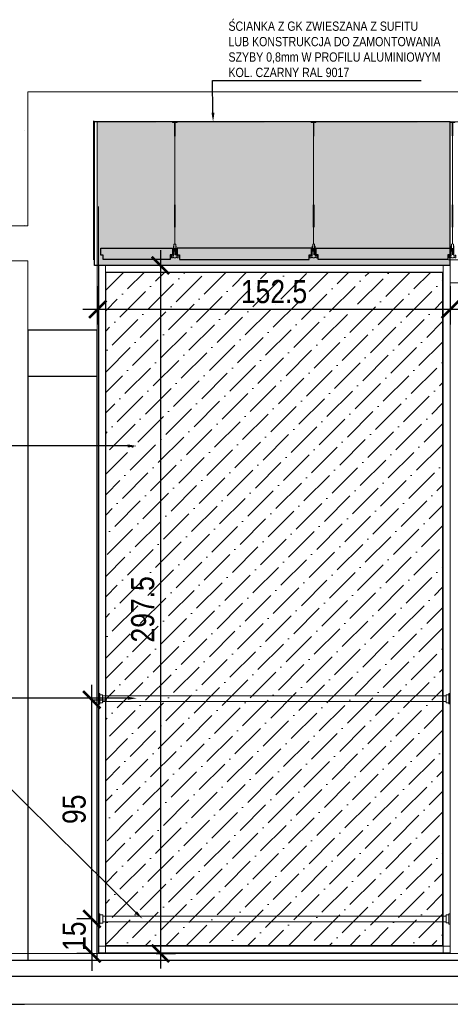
# Model space of a CAD drawing. Header units: millimetres. Extents: x -9038497 to 54128, y -10570064 to 59476.
# Tile 86 of 135: x 45781 to 45967, y 20679 to 21105. Entities that reach past the tile are written whole.
import ezdxf
from ezdxf import colors
from ezdxf.entities.mleader import LeaderData, LeaderLine
from ezdxf.math import Vec2, Vec3

# ---------------------------------------------------------------- set-up
doc = ezdxf.new("R2010")
doc.units = ezdxf.units.MM
doc.header["$LTSCALE"] = 0.8
doc.header["$PDMODE"] = 2
doc.linetypes.add('DASHDOT', pattern=[1, 0.5, -0.25, 0, -0.25])
for name, color, linetype, lineweight in [('0 proj_meble pokojowe-linie środkowe', 42, 'Continuous', 0), ('0 proj_widok widok widok', 7, 'Continuous', 0), ('SCIANY', 1, 'Continuous', 30), ('sciany - mur', 1, 'Continuous', 30), ('tynk', 252, 'Continuous', 5), ('wieszaki suf.p.', 253, 'Continuous', 5), ('Wymiat 100', 251, 'Continuous', 5), ('X proj_meble pokojowe - cienkie', 43, 'Continuous', 0)]:
    doc.layers.add(name, color=color, linetype=linetype, lineweight=lineweight)
doc.layers.add('HATCH', color=4, linetype='Continuous', lineweight=9, plot=False)
doc.layers.add('strop podw.', color=3, linetype='Continuous')
doc.styles.get("Standard").update_dxf_attribs({"font": 'g12f13.shx', "width": 0.8, "height": 10})
doc.styles.add('WYMIAR-20', font='ARIALN.TTF', dxfattribs={"height": 4})
doc.styles.add('WYMIAR-50', font='ARIALN.TTF', dxfattribs={"height": 10})
doc.dimstyles.new('SKALA-50', dxfattribs={"dimscale": 5, "dimtxt": 10, "dimasz": 1.5, "dimexe": 1.3, "dimexo": 1.3, "dimgap": 0.5, "dimtad": 1, "dimdec": 1, "dimrnd": 0.5, "dimdsep": 46, "dimtxsty": 'WYMIAR-50', "dimblk": 'ARCHTICK', "dimcen": 1.5, "dimdle": 1.3, "dimadec": 0, "dimazin": 0, "dimtfac": 1, "dimtdec": 1, "dimtix": 1, "dimtmove": 2, "dimatfit": 3, "dimfxl": 2, "dimfxlon": 1, "dimtolj": 1, "dimarcsym": 0})

# ---------------------------------------------------------------- blocks, each defined once
blk = doc.blocks.new('A$C604A1FD6')
at = {"color": 0, "ltscale": 60}
for p, q in [((-1.340835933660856e-05, 4.999999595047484), (-1.340835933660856e-05, 1.999999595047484)), ((0.9999865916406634, 4.999999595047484), (0.9999865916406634, 1.999999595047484)), ((59.99998659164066, 4.999999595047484), (59.99998659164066, 1.999999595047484))]:
    blk.add_line(p, q, dxfattribs=at)
blk.add_lwpolyline([(57.99998659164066, 1.999999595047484), (57.99998659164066, -4.049525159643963e-07), (1.999986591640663, -4.049525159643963e-07), (1.999986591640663, 1.999999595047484), (0.9999865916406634, 1.999999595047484), (0.9999865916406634, 4.999999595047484), (58.99998659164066, 4.999999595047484), (58.99998659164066, 1.999999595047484)], close=True, dxfattribs=at)
blk = doc.blocks.new('G$C599E6A1A')
at = {"layer": 'wieszaki suf.p.'}
for p, q in [((1.462216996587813, 6.077538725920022), (1.445477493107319, 54.57337353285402)), ((1.459791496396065, 14.07115464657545), (1.462216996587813, 6.077538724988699))]:
    blk.add_line(p, q, dxfattribs=at)
at = {"layer": 'wieszaki suf.p.', "linetype": 'Continuous'}
for p, q in [((1.265208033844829, 13.27115464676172), (1.265208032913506, 22.98609794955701)), ((1.665208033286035, 13.27115464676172), (1.665208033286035, 22.98609794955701))]:
    blk.add_line(p, q, dxfattribs=at)
at = {"layer": 'wieszaki suf.p.'}
blk.add_lwpolyline([(1.345477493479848, 52.71943185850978), (1.545477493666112, 52.71943151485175), (1.545487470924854, 58.51943151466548), (2.445487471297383, 58.51942962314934), (2.445487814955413, 58.71942962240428), (0.4454878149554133, 58.71943547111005), (0.4454874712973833, 58.51943547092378), (1.34548747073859, 58.51943185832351)], close=True, dxfattribs=at)
for points in [[(2.069769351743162, 5.157186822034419), (1.839011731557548, 5.157187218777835), (1.839007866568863, 2.909804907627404, -0.3097472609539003), (1.086001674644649, 2.909806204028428), (1.086005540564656, 5.157188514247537), (0.8552479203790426, 5.157188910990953), (0.8552413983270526, 1.365639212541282, -0.0501990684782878), (0.8212115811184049, 0.8758242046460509, -0.4627290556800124), (0.5198523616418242, 0.8070475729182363), (0.1680354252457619, 1.111219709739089, 0.5914466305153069), (1.5599653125e-06, 1.043447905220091), (0, 0.1366117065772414, 0.3364756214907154), (0.1397447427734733, 4.5504420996e-06), (0.4150417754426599, 4.0763989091e-06), (0.4150421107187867, 0.1950313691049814), (1.077926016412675, 0.1950302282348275), (1.077925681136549, 2.9364600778e-06), (1.847073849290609, 1.6139820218e-06), (1.847074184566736, 0.1950289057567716), (2.509958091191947, 0.1950277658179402), (2.509957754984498, 4.731118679e-07), (2.785254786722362, 0, 0.336475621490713), (2.924999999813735, 0.1366066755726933), (2.925001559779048, 1.043442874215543, 0.5914466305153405), (2.756967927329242, 1.111215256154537), (2.405149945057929, 0.8070443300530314, -0.4627290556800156), (2.103790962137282, 0.8758219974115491, -0.0501990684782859), (2.069762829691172, 1.365637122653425)], [(1.839011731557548, 5.157187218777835), (1.839013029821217, 5.911622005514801, 0.4406767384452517), (1.086006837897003, 5.911623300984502), (1.086001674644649, 2.909806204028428, 0.3097472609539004), (1.839007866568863, 2.909804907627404)]]:
    blk.add_lwpolyline(points, format="xyb", close=True, dxfattribs=at)
blk = doc.blocks.new('końc')
at = {"layer": 'X proj_meble pokojowe - cienkie'}
for p, q in [((23371.68602103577, 12762.57091561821), (23371.18602103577, 12762.57091561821)), ((23371.18602103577, 12762.57091561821), (23371.18602103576, 12758.07091561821)), ((23371.68602103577, 12762.57091561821), (23371.68602103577, 12758.07091561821)), ((23372.88602103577, 12762.07091561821), (23371.68602103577, 12762.07091561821)), ((23372.88602103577, 12762.07091561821), (23372.88602103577, 12758.57091561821)), ((23372.88602103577, 12761.57091561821), (23373.14442719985, 12761.57091561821)), ((23371.68602103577, 12758.07091561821), (23371.18602103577, 12758.07091561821)), ((23372.88602103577, 12758.57091561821), (23371.68602103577, 12758.57091561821)), ((23372.88602103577, 12759.07091561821), (23373.14442719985, 12759.07091561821))]:
    blk.add_line(p, q, dxfattribs=at)
blk = doc.blocks.new('_ArchTick')
at = {"color": 0, "linetype": 'ByBlock', "const_width": 0.15}
blk.add_lwpolyline([(-0.5, -0.5), (0.5, 0.5)], dxfattribs=at)
blk = doc.blocks.new('*D2411')
at = {"layer": '0 proj_widok widok widok', "color": 0, "lineweight": -2, "ltscale": 0.8, "transparency": 16777216}
for p, q in [((45811.8903976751, 20715.73048025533), (45811.8903976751, 20723.23048025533)), ((45811.8903976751, 20715.73048025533), (45805.3903976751, 20715.73048025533)), ((45811.8903976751, 20700.74529629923), (45811.8903976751, 20715.73048025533)), ((45811.8903976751, 20700.74529629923), (45805.3903976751, 20700.74529629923)), ((45811.8903976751, 20700.74529629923), (45811.8903976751, 20693.24529629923))]:
    blk.add_line(p, q, dxfattribs=at)
at = {"layer": 'Defpoints', "color": 0, "lineweight": 0, "ltscale": 0.8, "transparency": 16777216}
for p in [(45811.8903976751, 20715.73048025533), (45813.50792941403, 20715.73048025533), (45813.50792941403, 20700.74529629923)]:
    blk.add_point(p, dxfattribs=at)
at = {"layer": '0 proj_widok widok widok', "color": 0, "lineweight": -2, "ltscale": 0.8, "transparency": 16777216, "xscale": 7.5, "yscale": 7.5, "zscale": 7.5}
for p, rotation in [((45811.8903976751, 20715.73048025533), 270), ((45811.8903976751, 20700.74529629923), 90)]:
    blk.add_blockref('_ArchTick', p, dxfattribs=dict(at, rotation=rotation))
at = {"layer": '0 proj_widok widok widok', "color": 0, "lineweight": 0, "ltscale": 0.8, "transparency": 16777216, "insert": (45804.28466779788, 20708.23788827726), "char_height": 10, "attachment_point": 5, "rotation": 90, "style": 'WYMIAR-50'}
blk.add_mtext('\\A1;15', dxfattribs=at)
blk = doc.blocks.new('*D2412')
at = {"layer": '0 proj_widok widok widok', "color": 0, "lineweight": -2, "ltscale": 0.8, "transparency": 16777216}
for p, q in [((45811.89039767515, 20709.23048025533), (45811.89039767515, 20816.99904399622)), ((45811.89039767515, 20810.49904399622), (45818.39039767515, 20810.49904399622)), ((45811.89039767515, 20715.73048025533), (45805.39039767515, 20715.73048025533))]:
    blk.add_line(p, q, dxfattribs=at)
at = {"layer": 'Defpoints', "color": 0, "lineweight": 0, "ltscale": 0.8, "transparency": 16777216}
for p in [(45810.05762985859, 20810.49904399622), (45811.89039767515, 20810.49904399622), (45813.50792941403, 20715.73048025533)]:
    blk.add_point(p, dxfattribs=at)
at = {"layer": '0 proj_widok widok widok', "color": 0, "lineweight": -2, "ltscale": 0.8, "transparency": 16777216, "xscale": 7.5, "yscale": 7.5, "zscale": 7.5}
for p, rotation in [((45811.89039767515, 20810.49904399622), 90), ((45811.89039767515, 20715.73048025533), 270)]:
    blk.add_blockref('_ArchTick', p, dxfattribs=dict(at, rotation=rotation))
at = {"layer": '0 proj_widok widok widok', "color": 0, "lineweight": 0, "ltscale": 0.8, "transparency": 16777216, "insert": (45804.28466779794, 20763.11476212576), "char_height": 10, "attachment_point": 5, "rotation": 90, "style": 'WYMIAR-50'}
blk.add_mtext('\\A1;95', dxfattribs=at)
blk = doc.blocks.new('*D2444')
at = {"layer": '0 proj_widok widok widok', "color": 0, "lineweight": -2, "ltscale": 0.8, "transparency": 16777216}
for p, q in [((45814.42922931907, 20989.33072699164), (45814.42922931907, 20972.83072699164)), ((45966.78823993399, 20989.33072699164), (45966.78823993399, 20972.83072699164)), ((45807.92922931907, 20979.33072699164), (45973.28823993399, 20979.33072699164))]:
    blk.add_line(p, q, dxfattribs=at)
at = {"layer": 'Defpoints', "color": 0, "lineweight": 0, "ltscale": 0.8, "transparency": 16777216}
for p in [(45814.42922931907, 20995.92103793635), (45966.78823993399, 20995.92103793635), (45966.78823993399, 20979.33072699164)]:
    blk.add_point(p, dxfattribs=at)
at = {"layer": '0 proj_widok widok widok', "color": 0, "lineweight": -2, "ltscale": 0.8, "transparency": 16777216, "xscale": 7.5, "yscale": 7.5, "zscale": 7.5, "rotation": 180}
blk.add_blockref('_ArchTick', (45814.42922931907, 20979.33072699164), dxfattribs=at)
at = {"layer": '0 proj_widok widok widok', "color": 0, "lineweight": -2, "ltscale": 0.8, "transparency": 16777216, "xscale": 7.5, "yscale": 7.5, "zscale": 7.5}
blk.add_blockref('_ArchTick', (45966.78823993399, 20979.33072699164), dxfattribs=at)
at = {"layer": '0 proj_widok widok widok', "color": 0, "lineweight": 0, "ltscale": 0.8, "transparency": 16777216, "insert": (45890.60873462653, 20986.93645686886), "char_height": 10, "attachment_point": 5, "style": 'WYMIAR-50'}
blk.add_mtext('\\A1;152.5', dxfattribs=at)
blk = doc.blocks.new('*D2445')
at = {"layer": '0 proj_widok widok widok', "color": 0, "lineweight": -2, "ltscale": 0.8, "transparency": 16777216}
for p, q in [((45841.51510509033, 21004.85938687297), (45841.51510509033, 20694.26586935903)), ((45839.68364627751, 20998.35938687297), (45848.01510509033, 20998.35938687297)), ((45839.68364627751, 20700.76586935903), (45848.01510509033, 20700.76586935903))]:
    blk.add_line(p, q, dxfattribs=at)
at = {"layer": 'Defpoints', "color": 0, "lineweight": 0, "ltscale": 0.8, "transparency": 16777216}
for p in [(45833.18364627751, 20998.35938687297), (45833.18364627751, 20700.76586935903), (45841.51510509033, 20700.76586935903)]:
    blk.add_point(p, dxfattribs=at)
at = {"layer": '0 proj_widok widok widok', "color": 0, "lineweight": -2, "ltscale": 0.8, "transparency": 16777216, "xscale": 7.5, "yscale": 7.5, "zscale": 7.5}
for p, rotation in [((45841.51510509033, 20998.35938687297), 90), ((45841.51510509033, 20700.76586935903), 270)]:
    blk.add_blockref('_ArchTick', p, dxfattribs=dict(at, rotation=rotation))
at = {"layer": '0 proj_widok widok widok', "color": 0, "lineweight": 0, "ltscale": 0.8, "transparency": 16777216, "insert": (45833.90937521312, 20849.56262811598), "char_height": 10, "attachment_point": 5, "rotation": 90, "style": 'WYMIAR-50'}
blk.add_mtext('\\A1;297.5', dxfattribs=at)

msp = doc.modelspace()

# ---------------------------------------------------------------- hatches: boundary and pattern name
at = {"layer": '0 proj_widok widok widok', "lineweight": 0, "true_color": 0xc7c8ca, "transparency": 33554687}
h = msp.add_hatch(color=9, dxfattribs=at)
h.dxf.hatch_style = 1
h.paths.add_polyline_path([(45907.72477277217, 21054.2460327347), (45907.62413283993, 21054.24603290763), (45907.62414281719, 21060.04603290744), (45906.72414281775, 21060.04603652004), (45848.7651623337, 21060.24448118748), (45848.76516267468, 21060.04603652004), (45847.86516267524, 21060.04603290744), (45847.8651726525, 21054.24603290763), (45847.66517265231, 21054.24603256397), (45847.66516267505, 21060.04603256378), (45846.76516267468, 21060.04603067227), (45814.16976760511, 21060.36293171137), (45814.16976760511, 21000.36293171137), (45814.16976760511, 20998.34185767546), (45966.76611822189, 20998.34185767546), (45966.76611822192, 21000.74493207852), (45965.7446527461, 21000.74493207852), (45965.7446527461, 21000.8413485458), (45909.7446527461, 21000.8413485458), (45909.7446527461, 21002.8413485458), (45908.7446527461, 21002.8413485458), (45908.7446527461, 21005.8413485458), (45966.766118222, 21005.8413485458), (45966.76611822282, 21060.08995700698), (45966.72058682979, 21060.08995718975), (45908.72414307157, 21060.19373605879), (45908.72414281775, 21060.04603067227), (45907.82414281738, 21060.04603256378), (45907.82413284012, 21054.24603256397), (45907.74087234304, 21007.60413977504)])
h.paths.add_polyline_path([(45847.54544211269, 21024.51269899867), (45847.54544211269, 21014.79775569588), (45847.74843314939, 21007.60413977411), (45847.75085864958, 21015.59775569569)], flags=16)
h.paths.add_polyline_path([(45848.3554022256, 21006.68378996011), (45848.12464460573, 21006.68378956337), (45848.12464847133, 21004.43640725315), (45848.35540874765, 21002.89224026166)], flags=16)
h.paths.add_polyline_path([(45846.77635277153, 21005.84074113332), (45846.77817335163, 21002.84074168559), (45845.77817353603, 21002.84013482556), (45845.77938725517, 21000.84013519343), (45816.80722842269, 21000.80551743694), (45816.80601470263, 21002.80551706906), (45815.80601488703, 21002.80491020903), (45815.80419430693, 21005.80490965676)], flags=16)
h.paths.add_polyline_path([(45908.3484246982, 21006.68378787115), (45908.11766707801, 21006.6837882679), (45908.11766321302, 21004.43640595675), (45908.34841817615, 21002.89223817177)], flags=16)
h.paths.add_polyline_path([(45848.74465274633, 21005.8413485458), (45906.74465274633, 21005.8413485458), (45906.74465274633, 21002.8413485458), (45905.74465274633, 21002.8413485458), (45905.74465274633, 21000.8413485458), (45849.74465274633, 21000.8413485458), (45849.74465274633, 21002.8413485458), (45848.74465274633, 21002.8413485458)], flags=16)
h = msp.add_hatch(color=9, dxfattribs=at)
h.dxf.hatch_style = 1
h.paths.add_polyline_path([(45845.77817353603, 21002.84013482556), (45846.77817335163, 21002.84074168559), (45846.77635277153, 21005.84074113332), (45815.80419430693, 21005.80490965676), (45815.80601488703, 21002.80491020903), (45816.80601470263, 21002.80551706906), (45816.80722842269, 21000.80551743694), (45845.77938725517, 21000.84013519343)])
h.paths.add_polyline_path([(45906.74465274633, 21005.8413485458), (45848.74465274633, 21005.8413485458), (45848.74465274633, 21002.8413485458), (45849.74465274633, 21002.8413485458), (45849.74465274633, 21000.8413485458), (45905.74465274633, 21000.8413485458), (45905.74465274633, 21002.8413485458), (45906.74465274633, 21002.8413485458)])
h.paths.add_polyline_path([(45966.7446527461, 21005.8413485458), (45908.7446527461, 21005.8413485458), (45908.7446527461, 21002.8413485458), (45909.7446527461, 21002.8413485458), (45909.7446527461, 21000.8413485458), (45965.7446527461, 21000.8413485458), (45965.7446527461, 21002.8413485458), (45966.7446527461, 21002.8413485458)])
at = {"layer": 'Wymiat 100', "lineweight": 0, "ltscale": 40}
h = msp.add_hatch(dxfattribs=at)
h.set_pattern_fill('ANSI36', color=4, scale=50)
h.set_pattern_definition([(45, (-4591262.962511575, -5308191.714841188), (3.314563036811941, 12.15339780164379), [15.625, -3.125, 0, -3.125])])
h.paths.add_polyline_path([(45818.00667391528, 20704.12861313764), (45963.44145002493, 20704.12861313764), (45963.44145002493, 20995.15062793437), (45817.99881520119, 20995.15062793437)])

# ---------------------------------------------------------------- linework, layer by layer
at = {"color": 1, "lineweight": 0, "ltscale": 40}
for p, q in [((45784.16583160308, 21073.3637490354), (45784.16189560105, 21073.36456635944)), ((45784.16189560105, 21073.36456635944), (45803.16976760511, 21073.36293171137)), ((45803.16976760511, 21073.36293171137), (45784.16189560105, 21073.36456635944)), ((45784.16189560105, 21073.36456635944), (45784.16976760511, 21015.36293171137)), ((45803.16583160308, 21073.3637490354), (45784.16583160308, 21073.3637490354)), ((45803.16976760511, 21073.36293171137), (45803.16583160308, 21073.3637490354)), ((46934.1697676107, 21073.36559228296), (45803.16976760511, 21073.36293171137)), ((45814.16976760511, 21000.36293171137), (45814.16976760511, 21060.36293171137)), ((45814.16976760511, 21060.36293171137), (46334.1697676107, 21060.36293171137)), ((45784.16976760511, 21015.36293171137), (45574.1697676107, 21015.36293171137)), ((45604.1697676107, 21000.36293171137), (45784.16976760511, 21000.36293171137)), ((45784.16976760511, 21000.36293171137), (45784.16976760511, 20950.36293171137)), ((45814.16976760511, 20950.36293171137), (45814.16976760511, 21000.36293171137)), ((45784.16976760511, 20950.36293171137), (45814.16976760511, 20950.36293171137)), ((45782.50741185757, 20678.7813504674), (46932.84430725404, 20678.78336673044)), ((45782.80344189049, 20678.78124279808), (45782.80701190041, 20678.7812428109))]:
    msp.add_line(p, q, dxfattribs=at)
at = {"lineweight": 0, "ltscale": 40}
msp.add_line((45782.80344352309, 21056.84235813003), (45782.79739818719, 21056.84235813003), dxfattribs=at)
msp.add_line((45782.80344352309, 21056.84235813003), (45782.79739818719, 21056.84235813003), dxfattribs=at)
at = {"layer": '0 proj_meble pokojowe-linie środkowe'}
for p, q in [((45816.48986683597, 20812.16565902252), (45964.95067837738, 20812.16565902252)), ((45816.54133828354, 20809.66565902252), (45964.95067837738, 20809.66565902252)), ((45816.53563414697, 20716.95818740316), (45964.99644568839, 20716.95818740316)), ((45816.58710559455, 20714.45818740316), (45964.99644568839, 20714.45818740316))]:
    msp.add_line(p, q, dxfattribs=at)
at = {"layer": '0 proj_widok widok widok', "lineweight": 0}
for p, q in [((45966.01199093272, 21000.74493207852), (46178.80344352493, 21000.74493207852)), ((45966.72362000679, 20990.74493207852), (46178.81592838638, 20990.74493207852)), ((46902.33452643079, 20700.7493818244), (45604.1697676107, 20700.74684509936))]:
    msp.add_line(p, q, dxfattribs=at)
at = {"layer": 'HATCH', "color": 0, "lineweight": 0, "ltscale": 40}
msp.add_line((45782.80344352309, 21015.78047071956), (45782.8018260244, 21015.78047071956), dxfattribs=at)
at = {"layer": 'SCIANY', "ltscale": 40}
for p, q in [((45812.80344352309, 21000.78047071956), (45812.80344352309, 21060.78047071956)), ((45813.04352955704, 20998.34185767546), (45813.04352955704, 21060.4948559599)), ((45813.04352955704, 21060.4948559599), (45966.76611822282, 21060.4948559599)), ((45966.76611822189, 20998.34185767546), (45966.76611822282, 21060.4948559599)), ((45966.76611822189, 20998.34185767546), (45813.04352955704, 20998.34185767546)), ((45814.16976760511, 20970.36293171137), (45784.16976760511, 20970.36293171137)), ((45784.16976760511, 20970.36293171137), (45784.16976760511, 20697.78335331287)), ((45814.16976760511, 20697.78335331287), (45814.16976760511, 20970.36293171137)), ((45784.16976760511, 20950.36293171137), (45814.16976760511, 20950.36293171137)), ((46903.11967240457, 20697.78335331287), (45604.1697676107, 20697.78335331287)), ((45782.80701190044, 20690.78118734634), (45604.1697676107, 20690.78084197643)), ((46903.11967240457, 20690.78335331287), (45782.50741185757, 20690.78124534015)), ((45604.1697676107, 20678.78057567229), (45782.80701190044, 20678.78124281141)), ((45782.80344098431, 20678.78124279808), (45782.80701190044, 20678.78124279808)), ((45812.80341121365, 20678.78124279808), (45812.80750400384, 20678.78124279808))]:
    msp.add_line(p, q, dxfattribs=at)
at = {"layer": 'sciany - mur', "color": 252, "linetype": 'DASHDOT', "lineweight": 0, "const_width": 1}
msp.add_lwpolyline([(45782.79745207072, 21056.34266271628), (45782.80344352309, 21056.34266271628)], dxfattribs=at)
at = {"layer": 'strop podw.', "ltscale": 60}
msp.add_lwpolyline([(45845.77817353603, 21002.84013482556), (45845.77938725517, 21000.84013519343), (45816.80722842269, 21000.80551743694), (45816.80601470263, 21002.80551706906), (45815.80601488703, 21002.80491020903), (45815.80419430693, 21005.80490965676), (45846.77635277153, 21005.84074113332), (45846.77817335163, 21002.84074168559)], close=True, dxfattribs=at)
at = {"layer": 'tynk', "lineweight": 0, "ltscale": 40}
msp.add_line((45814.82044483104, 20700.74725672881), (45814.82044574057, 20700.78335331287), dxfattribs=at)
msp.add_lwpolyline([(45814.81123078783, 20700.74725671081), (45814.80344352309, 21023.78308815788)], dxfattribs=at)
msp.add_lwpolyline([(45814.81130223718, 20697.78335331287), (45814.81130223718, 20697.78335331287)], close=True, dxfattribs=at)
at = {"layer": 'Wymiat 100', "color": 5, "lineweight": 0, "ltscale": 40}
for p, q in [((45814.84153104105, 20700.98885484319), (45814.84153104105, 20998.34185767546)), ((45814.84480013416, 20998.32470052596), (45966.72362000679, 20998.32470052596)), ((45817.84153104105, 20700.98885484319), (45817.84153104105, 20998.34185767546)), ((45963.72362000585, 20700.98885484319), (45963.72362000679, 20998.32470052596)), ((45966.72362000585, 20700.98885484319), (45966.72362000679, 20998.32470052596)), ((45817.84153104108, 20995.32470052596), (45963.72362000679, 20995.32470052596)), ((45815.01152390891, 20703.98885484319), (45966.72362000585, 20703.98885484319)), ((45815.01152390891, 20700.98885484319), (45966.72362000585, 20700.98885484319))]:
    msp.add_line(p, q, dxfattribs=at)
at = {"layer": 'Wymiat 100', "color": 4, "lineweight": 0, "ltscale": 40}
msp.add_lwpolyline([(45817.9249465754, 20704.14086824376), (45963.47741005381, 20704.14086824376), (45963.47741005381, 20995.27317900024), (45817.91708786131, 20995.27317900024)], close=True, dxfattribs=at)

# ---------------------------------------------------------------- block references
at = {"lineweight": 0, "ltscale": 40, "xscale": -1}
msp.add_blockref('G$C599E6A1A', (45849.21065014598, 21001.52660104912), dxfattribs=at)
at = {"lineweight": 0, "ltscale": 40}
for p in [(45906.27865534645, 21001.52660104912), (45966.27509935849, 21001.57052171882)]:
    msp.add_blockref('G$C599E6A1A', p, dxfattribs=at)
at = {"layer": '0 proj_meble pokojowe-linie środkowe'}
for p in [(22443.62524092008, 8050.56723775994), (22443.67100823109, 7955.35976614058)]:
    msp.add_blockref('końc', p, dxfattribs=at)
at = {"layer": '0 proj_meble pokojowe-linie środkowe', "xscale": -1}
for p in [(69337.83147074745, 8050.611345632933), (69337.87723805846, 7955.403874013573)]:
    msp.add_blockref('końc', p, dxfattribs=at)
at = {"layer": 'strop podw.', "ltscale": 60, "xscale": -1}
msp.add_blockref('A$C604A1FD6', (45907.74463933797, 21000.84134895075), dxfattribs=at)
at = {"layer": 'strop podw.', "ltscale": 60}
msp.add_blockref('A$C604A1FD6', (45907.74466615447, 21000.84134895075), dxfattribs=at)

# ---------------------------------------------------------------- texts
at = {"layer": '0 proj_widok widok widok', "lineweight": 0, "insert": (45870.92024098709, 21103.77197484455), "char_height": 4, "attachment_point": 1, "style": 'WYMIAR-20'}
msp.add_mtext_dynamic_manual_height_columns('ŚCIANKA Z GK ZWIESZANA Z SUFITU \\PLUB KONSTRUKCJA DO ZAMONTOWANIA \\PSZYBY 0,8mm W PROFILU ALUMINIOWYM \\PKOL. CZARNY RAL 9017 ', width=93.07184479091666, gutter_width=20, heights=[0], dxfattribs=at)

# ---------------------------------------------------------------- dimensions: what is measured, and where the dimension line sits
at = {"layer": '0 proj_widok widok widok', "lineweight": 0, "ltscale": 0.8}
for base, p1, p2, picture, middle in [((45841.51510509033, 20700.76586935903), (45833.1836462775, 20998.35938687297), (45833.1836462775, 20700.76586935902), '*D2445', (45833.90937521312, 20849.56262811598)), ((45811.89039767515, 20810.49904399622), (45813.50792941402, 20715.73048025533), (45810.05762985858, 20810.49904399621), '*D2412', (45804.28466779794, 20763.11476212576)), ((45811.8903976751, 20715.73048025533), (45813.50792941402, 20700.74529629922), (45813.50792941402, 20715.73048025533), '*D2411', (45804.28466779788, 20708.23788827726))]:
    dim = msp.add_linear_dim(base=base, p1=p1, p2=p2, angle=90, dimstyle='SKALA-50', dxfattribs=at)
    dim.commit()
    dim.dimension.update_dxf_attribs({"geometry": picture, "text_midpoint": middle})
dim = msp.add_linear_dim(base=(45966.78823993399, 20979.33072699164), p1=(45814.42922931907, 20995.92103793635), p2=(45966.78823993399, 20995.92103793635), dimstyle='SKALA-50', dxfattribs=at)
dim.commit()
dim.dimension.update_dxf_attribs({"geometry": '*D2444', "text_midpoint": (45890.60873462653, 20986.93645686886)})

# ---------------------------------------------------------------- leaders
at = {"layer": '0 proj_widok widok widok', "lineweight": 0}
ml = msp.add_multileader_mtext('Standard', dxfattribs=at)
ml.set_content('', color=256)
ml.set_leader_properties()
ml.build(insert=Vec2(0, 0))
ml.multileader.update_dxf_attribs({"text_right_attachment_type": 6, "dogleg_length": 0.36})
ctx = ml.context
ctx.base_point, ctx.plane_origin = Vec3(45954.1606955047, 21078.33353520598), Vec3(45864.06511838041, 20931.82481690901)
ctx.right_attachment = 6
notes = []
notes.append((ctx, [(0, (1, 1, 0), (45864.06511838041, 21078.33353520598), (1, 0), 90.09557712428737, [(0, [(45864.27485038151, 21060.43249572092)], 0, [])])]))
ctx.mtext.insert, ctx.mtext.flow_direction = Vec3(45956.16069550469, 21080.33353520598), 5
ml = msp.add_multileader_mtext('Standard', dxfattribs=at)
ml.set_content('', color=256)
ml.set_leader_properties()
ml.build(insert=Vec2(0, 0))
ml.multileader.update_dxf_attribs({"text_right_attachment_type": 6, "dogleg_length": 0.36})
ctx = ml.context
ctx.base_point, ctx.plane_origin = Vec3(45662.21100362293, 20922.22094218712), Vec3(45831.38572437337, 20920.22094218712)
ctx.right_attachment, ctx.text_align_type = 6, 2
notes.append((ctx, [(0, (1, 1, 0), (45681.81473993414, 20920.22094218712), (-1, 0), 15.60373631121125, [(0, [(45831.38572437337, 20920.22094218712)], 0, [])])]))
ctx.mtext.insert, ctx.mtext.alignment, ctx.mtext.flow_direction = Vec3(45664.21100362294, 20924.22094218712), 3, 5
ml = msp.add_multileader_mtext('Standard', dxfattribs=at)
ml.set_content('', color=256)
ml.set_leader_properties()
ml.build(insert=Vec2(0, 0))
ml.multileader.update_dxf_attribs({"text_right_attachment_type": 6, "dogleg_length": 0.36})
ctx = ml.context
ctx.base_point, ctx.plane_origin = Vec3(45677.45473993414, 20813.13356408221), Vec3(45831.38572437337, 20811.13356408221)
ctx.right_attachment, ctx.text_align_type = 6, 2
notes.append((ctx, [(0, (1, 1, 0), (45681.81473993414, 20811.13356408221), (-1, 0), 0.36, [(0, [(45831.38572437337, 20811.13356408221)], 0, [])])]))
ctx.mtext.insert, ctx.mtext.alignment, ctx.mtext.flow_direction = Vec3(45679.45473993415, 20815.13356408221), 3, 5
ml = msp.add_multileader_mtext('Standard', dxfattribs=at)
ml.set_content('', color=256)
ml.set_leader_properties()
ml.build(insert=Vec2(0, 0))
ml.multileader.update_dxf_attribs({"text_right_attachment_type": 6, "dogleg_length": 0.36})
ctx = ml.context
ctx.base_point, ctx.plane_origin = Vec3(45732.6453778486, 20813.14334682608), Vec3(45833.76312590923, 20715.74325039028)
ctx.right_attachment, ctx.text_align_type = 6, 2
notes.append((ctx, [(0, (1, 1, 0), (45737.0053778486, 20811.14334682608), (-1, 0), 0.36, [(0, [(45833.76312590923, 20715.74325039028)], 0, [])])]))
ctx.mtext.insert, ctx.mtext.alignment, ctx.mtext.flow_direction = Vec3(45734.64537784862, 20815.14334682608), 3, 5
for ctx, leaders in notes:
    for number, flags, end, landing, length, lines in leaders:
        leader = LeaderData()
        leader.index, (leader.has_last_leader_line, leader.has_dogleg_vector, leader.attachment_direction) = number, flags
        leader.last_leader_point, leader.dogleg_vector, leader.dogleg_length = Vec3(end), Vec3(landing), length
        for number, points, colour, breaks in lines:
            line = LeaderLine()
            line.index, line.vertices, line.color, line.breaks = number, Vec3.list(points), colors.encode_raw_color(colour), breaks
            leader.lines.append(line)
        ctx.leaders.append(leader)

doc.saveas('drawing.dxf')
